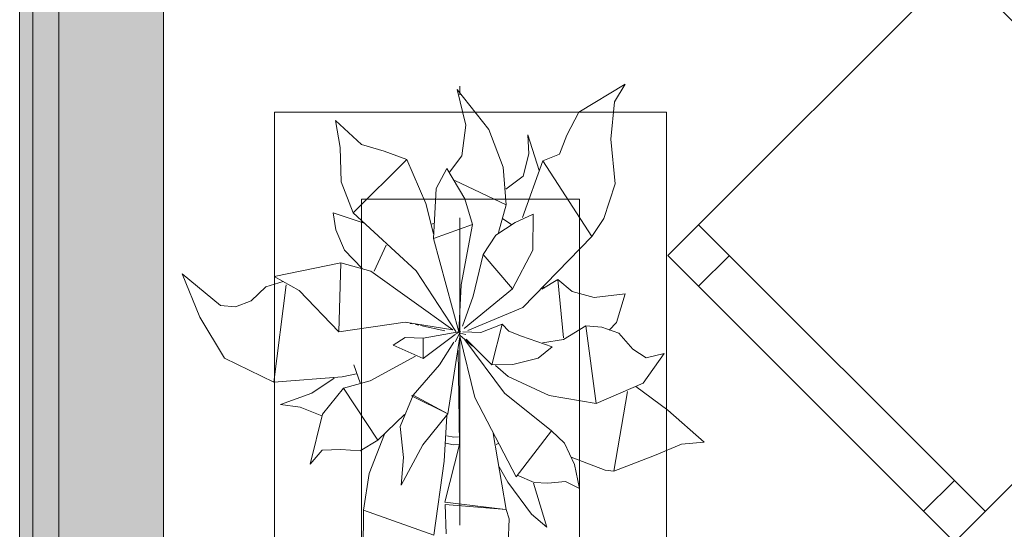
# Model space of a CAD drawing. Header units: millimetres. Extents: x 0 to 1184, y 0 to 836.
# Tile 59 of 86: x 81 to 92, y 587 to 593. Entities that reach past the tile are written whole.
import ezdxf
from ezdxf.xclip import XClip

# ---------------------------------------------------------------- set-up
doc = ezdxf.new("R2010")
doc.units = ezdxf.units.MM
doc.header["$MEASUREMENT"] = 0
doc.header["$XCLIPFRAME"] = 0
doc.linetypes.add('Штриховая', pattern=[5.644444, 2.822222, -2.822222])
doc.linetypes.add('Штрихпунктирная', pattern=[6.702778, 3.527778, -1.763889, 0, -1.411111])
for name, color, linetype in [('Интерьер - Мебель', 7, 'Continuous'), ('Конструктив - Стены наружние фасад', 7, 'Continuous'), ('Элемент Модели - Зона', 7, 'Continuous'), ('Элемент Модели - Оси', 7, 'Continuous')]:
    doc.layers.add(name, color=color, linetype=linetype)

# ---------------------------------------------------------------- blocks, each defined once
blk = doc.blocks.new('Чертеж_4_4', base_point=(-278.479, 89.564))
at = {"layer": 'Конструктив - Стены наружние фасад', "linetype": 'Continuous', "lineweight": 0, "true_color": 0x000000}
for points in [[(80.971, 630.564), (80.971, 512.189), (81.121, 512.189), (81.121, 630.564)], [(81.421, 626.564), (81.121, 626.564), (81.121, 512.189), (81.421, 512.189)], [(81.421, 626.564), (81.421, 512.189), (82.621, 512.189), (82.621, 626.564)]]:
    blk.add_hatch(color=18, dxfattribs=at).paths.add_polyline_path(points)
at = {"layer": 'Интерьер - Мебель', "color": 252, "linetype": 'Continuous', "lineweight": 5}
for p, q in [((87.386, 591.844), (87.921, 592.164)), ((87.386, 591.844), (87.921, 592.164)), ((87.796, 591.961), (87.921, 592.164)), ((87.796, 591.961), (87.921, 592.164)), ((85.99, 592.105), (86.091, 591.695)), ((85.99, 592.105), (86.354, 591.646)), ((85.99, 592.105), (86.091, 591.695)), ((85.99, 592.105), (86.354, 591.646)), ((87.755, 591.535), (87.796, 591.961)), ((87.755, 591.535), (87.796, 591.961)), ((87.25, 591.579), (87.386, 591.844)), ((87.25, 591.579), (87.386, 591.844)), ((84.595, 591.746), (84.649, 591.439)), ((84.595, 591.746), (84.895, 591.473)), ((84.595, 591.746), (84.649, 591.439)), ((84.595, 591.746), (84.895, 591.473)), ((86.046, 591.341), (86.091, 591.695)), ((86.046, 591.341), (86.091, 591.695)), ((86.354, 591.646), (86.52, 591.213)), ((86.354, 591.646), (86.52, 591.213)), ((86.803, 591.583), (86.813, 591.366)), ((86.803, 591.583), (86.932, 591.175)), ((86.803, 591.583), (86.813, 591.366)), ((86.803, 591.583), (86.932, 591.175)), ((87.164, 591.36), (87.25, 591.579)), ((87.164, 591.36), (87.25, 591.579)), ((87.755, 591.535), (87.805, 591.02)), ((87.755, 591.535), (87.805, 591.02)), ((84.649, 591.439), (84.661, 591.044)), ((84.649, 591.439), (84.661, 591.044)), ((84.895, 591.473), (85.153, 591.394)), ((84.895, 591.473), (85.153, 591.394)), ((85.153, 591.394), (85.415, 591.301)), ((85.153, 591.394), (85.415, 591.301)), ((84.797, 590.69), (85.415, 591.301)), ((84.797, 590.69), (85.415, 591.301)), ((85.415, 591.301), (85.632, 590.795)), ((85.415, 591.301), (85.632, 590.795)), ((85.904, 591.156), (86.046, 591.341)), ((85.904, 591.156), (86.046, 591.341)), ((86.743, 590.636), (86.975, 591.285)), ((86.743, 590.636), (86.975, 591.285)), ((86.748, 591.108), (86.813, 591.366)), ((86.748, 591.108), (86.813, 591.366)), ((86.975, 591.285), (87.164, 591.36)), ((86.975, 591.285), (87.164, 591.36)), ((86.975, 591.285), (87.536, 590.417)), ((86.975, 591.285), (87.536, 590.417)), ((85.752, 590.966), (85.872, 591.196)), ((85.752, 590.966), (85.872, 591.196)), ((85.872, 591.196), (86.079, 590.85)), ((85.872, 591.196), (86.079, 590.85)), ((86.52, 591.213), (86.552, 590.78)), ((86.52, 591.213), (86.552, 590.78)), ((84.661, 591.044), (84.797, 590.69)), ((84.661, 591.044), (84.797, 590.69)), ((85.965, 591.06), (86.552, 590.78)), ((85.965, 591.06), (86.552, 590.78)), ((86.549, 590.958), (86.748, 591.108)), ((86.549, 590.958), (86.748, 591.108)), ((85.718, 590.395), (85.752, 590.966)), ((85.718, 590.395), (85.752, 590.966)), ((87.673, 590.623), (87.805, 591.02)), ((87.673, 590.623), (87.805, 591.02)), ((86.079, 590.85), (86.167, 590.553)), ((86.079, 590.85), (86.167, 590.553)), ((84.568, 590.69), (84.598, 590.493)), ((84.568, 590.69), (84.923, 590.571)), ((84.568, 590.69), (84.598, 590.493)), ((84.568, 590.69), (84.923, 590.571)), ((84.797, 590.69), (85.52, 590.021)), ((84.797, 590.69), (85.52, 590.021)), ((85.632, 590.795), (85.721, 590.447)), ((85.632, 590.795), (85.721, 590.447)), ((86.464, 590.463), (86.552, 590.78)), ((86.464, 590.463), (86.552, 590.78)), ((86.434, 590.432), (86.656, 590.578)), ((86.434, 590.432), (86.656, 590.578)), ((86.517, 590.621), (86.614, 590.554)), ((86.517, 590.621), (86.614, 590.554)), ((86.656, 590.578), (86.865, 590.674)), ((86.656, 590.578), (86.865, 590.674)), ((86.858, 590.258), (86.865, 590.674)), ((86.858, 590.258), (86.865, 590.674)), ((87.536, 590.417), (87.673, 590.623)), ((87.536, 590.417), (87.673, 590.623)), ((84.598, 590.493), (84.697, 590.259)), ((84.598, 590.493), (84.697, 590.259)), ((85.69, 590.556), (85.727, 590.568)), ((85.69, 590.556), (85.727, 590.568)), ((85.718, 590.395), (86.167, 590.553)), ((85.718, 590.395), (86.167, 590.553)), ((86.037, 589.863), (86.167, 590.553)), ((86.037, 589.863), (86.167, 590.553)), ((85.718, 590.395), (86.009, 589.322)), ((85.718, 590.395), (86.009, 589.322)), ((86.289, 590.209), (86.434, 590.432)), ((86.289, 590.209), (86.434, 590.432)), ((86.745, 589.603), (87.536, 590.417)), ((86.745, 589.603), (87.536, 590.417)), ((84.697, 590.259), (84.903, 590.049)), ((84.697, 590.259), (84.903, 590.049)), ((85.039, 590.017), (85.177, 590.318)), ((85.039, 590.017), (85.177, 590.318)), ((86.627, 589.816), (86.858, 590.258)), ((86.627, 589.816), (86.858, 590.258)), ((86.174, 589.73), (86.289, 590.209)), ((86.174, 589.73), (86.289, 590.209)), ((86.289, 590.209), (86.627, 589.816)), ((86.289, 590.209), (86.627, 589.816)), ((83.892, 589.957), (84.655, 590.113)), ((83.892, 589.957), (84.655, 590.113)), ((84.632, 589.324), (84.655, 590.113)), ((84.632, 589.324), (84.655, 590.113)), ((84.655, 590.113), (85.002, 590.018)), ((84.655, 590.113), (85.002, 590.018)), ((85.002, 590.018), (85.943, 589.346)), ((85.002, 590.018), (85.943, 589.346)), ((85.52, 590.021), (85.977, 589.328)), ((85.52, 590.021), (85.977, 589.328)), ((82.836, 589.987), (83.038, 589.491)), ((82.836, 589.987), (83.275, 589.626)), ((82.836, 589.987), (83.038, 589.491)), ((82.836, 589.987), (83.275, 589.626)), ((83.797, 589.838), (83.994, 589.901)), ((83.797, 589.838), (83.994, 589.901)), ((83.892, 589.957), (84.18, 589.798)), ((83.892, 589.957), (84.18, 589.798)), ((86.962, 589.814), (87.147, 589.923)), ((86.962, 589.814), (87.147, 589.923)), ((87.147, 589.923), (87.21, 589.255)), ((87.147, 589.923), (87.31, 589.784)), ((87.147, 589.923), (87.21, 589.255)), ((87.147, 589.923), (87.31, 589.784)), ((83.626, 589.68), (83.797, 589.838)), ((83.626, 589.68), (83.797, 589.838)), ((83.887, 588.745), (84.028, 589.862)), ((83.887, 588.745), (84.028, 589.862)), ((84.18, 589.798), (84.632, 589.324)), ((84.18, 589.798), (84.632, 589.324)), ((86.009, 589.322), (86.037, 589.863)), ((86.009, 589.322), (86.037, 589.863)), ((86.071, 589.359), (86.627, 589.816)), ((86.071, 589.359), (86.627, 589.816)), ((86.977, 589.846), (86.985, 589.821)), ((86.977, 589.846), (86.985, 589.821)), ((83.448, 589.608), (83.626, 589.68)), ((83.448, 589.608), (83.626, 589.68)), ((86.053, 589.387), (86.174, 589.73)), ((86.053, 589.387), (86.174, 589.73)), ((87.31, 589.784), (87.565, 589.718)), ((87.31, 589.784), (87.565, 589.718)), ((87.565, 589.718), (87.919, 589.758)), ((87.565, 589.718), (87.919, 589.758)), ((87.82, 589.431), (87.919, 589.758)), ((87.82, 589.431), (87.919, 589.758)), ((83.275, 589.626), (83.448, 589.608)), ((83.275, 589.626), (83.448, 589.608)), ((86.112, 589.336), (86.745, 589.603)), ((86.112, 589.336), (86.745, 589.603)), ((83.038, 589.491), (83.32, 589.021)), ((83.038, 589.491), (83.32, 589.021)), ((84.632, 589.324), (85.393, 589.435)), ((84.632, 589.324), (85.393, 589.435)), ((85.393, 589.435), (85.943, 589.346)), ((85.393, 589.435), (85.943, 589.346)), ((85.396, 589.432), (85.406, 589.43)), ((85.396, 589.432), (85.406, 589.43)), ((85.454, 589.42), (85.474, 589.415)), ((85.454, 589.42), (85.474, 589.415)), ((85.512, 589.407), (85.551, 589.399)), ((85.512, 589.407), (85.551, 589.399)), ((85.57, 589.394), (85.85, 589.333)), ((85.57, 589.394), (85.85, 589.333)), ((86.263, 589.315), (86.509, 589.409)), ((86.263, 589.315), (86.509, 589.409)), ((86.391, 588.943), (86.509, 589.409)), ((86.391, 588.943), (86.509, 589.409)), ((86.509, 589.409), (86.586, 589.33)), ((86.509, 589.409), (86.586, 589.33)), ((87.21, 589.235), (87.466, 589.391)), ((87.21, 589.235), (87.466, 589.391)), ((87.466, 589.391), (87.585, 588.5)), ((87.466, 589.391), (87.65, 589.377)), ((87.466, 589.391), (87.585, 588.5)), ((87.466, 589.391), (87.65, 589.377)), ((87.65, 589.377), (87.846, 589.307)), ((87.65, 589.377), (87.846, 589.307)), ((87.734, 589.342), (87.82, 589.431)), ((87.734, 589.342), (87.82, 589.431)), ((85.256, 589.17), (85.394, 589.258)), ((85.256, 589.17), (85.394, 589.258)), ((85.394, 589.258), (85.601, 589.251)), ((85.394, 589.258), (85.601, 589.251)), ((85.601, 589.251), (86.009, 589.322)), ((85.601, 589.251), (86.009, 589.322)), ((85.601, 589.251), (85.603, 589.015)), ((85.601, 589.251), (85.603, 589.015)), ((85.603, 589.015), (85.969, 589.292)), ((85.603, 589.015), (85.969, 589.292)), ((85.884, 588.382), (86.022, 589.266)), ((85.884, 588.382), (86.022, 589.266)), ((85.967, 589.206), (86.031, 589.326)), ((85.967, 589.206), (86.031, 589.326)), ((85.974, 589.295), (86.031, 589.326)), ((85.974, 589.295), (86.031, 589.326)), ((85.984, 589.318), (86.004, 589.313)), ((85.984, 589.318), (86.004, 589.313)), ((85.999, 589.315), (86.009, 589.322)), ((85.999, 589.315), (86.009, 589.322)), ((86.021, 589.274), (86.194, 588.57)), ((86.021, 589.274), (86.194, 588.57)), ((86.023, 589.309), (86.092, 589.292)), ((86.023, 589.309), (86.092, 589.292)), ((86.023, 589.285), (86.169, 589.159)), ((86.023, 589.285), (86.169, 589.159)), ((86.056, 589.321), (86.263, 589.315)), ((86.056, 589.321), (86.263, 589.315)), ((86.079, 589.229), (86.533, 588.62)), ((86.079, 589.229), (86.533, 588.62)), ((86.093, 589.239), (86.391, 588.943)), ((86.093, 589.239), (86.391, 588.943)), ((86.586, 589.33), (86.731, 589.274)), ((86.586, 589.33), (86.731, 589.274)), ((86.731, 589.274), (87.083, 589.15)), ((86.731, 589.274), (87.083, 589.15)), ((86.972, 589.198), (87.21, 589.235)), ((86.972, 589.198), (87.21, 589.235)), ((87.846, 589.307), (88.007, 589.122)), ((87.846, 589.307), (88.007, 589.122)), ((85.256, 589.17), (85.603, 589.015)), ((85.256, 589.17), (85.603, 589.015)), ((85.788, 588.942), (85.954, 589.205)), ((85.788, 588.942), (85.954, 589.205)), ((86.002, 589.111), (86.02, 588.03)), ((86.002, 589.111), (86.02, 588.03)), ((86.922, 589.022), (87.083, 589.15)), ((86.922, 589.022), (87.083, 589.15)), ((88.007, 589.122), (88.161, 589.024)), ((88.007, 589.122), (88.161, 589.024)), ((83.32, 589.021), (83.887, 588.745)), ((83.32, 589.021), (83.887, 588.745)), ((84.994, 588.761), (85.512, 589.043)), ((84.994, 588.761), (85.512, 589.043)), ((86.632, 588.947), (86.922, 589.022)), ((86.632, 588.947), (86.922, 589.022)), ((88.127, 588.732), (88.367, 589.075)), ((88.127, 588.732), (88.367, 589.075)), ((88.161, 589.024), (88.367, 589.075)), ((88.161, 589.024), (88.367, 589.075)), ((84.807, 588.945), (84.878, 588.738)), ((84.807, 588.945), (84.878, 588.738)), ((85.488, 588.595), (85.788, 588.942)), ((85.488, 588.595), (85.788, 588.942)), ((86.391, 588.943), (86.632, 588.947)), ((86.391, 588.943), (86.632, 588.947)), ((86.43, 588.936), (86.577, 588.811)), ((86.43, 588.936), (86.577, 588.811)), ((83.887, 588.745), (84.671, 588.805)), ((83.887, 588.745), (84.671, 588.805)), ((84.324, 588.62), (84.579, 588.792)), ((84.324, 588.62), (84.579, 588.792)), ((84.671, 588.805), (84.836, 588.839)), ((84.671, 588.805), (84.836, 588.839)), ((86.577, 588.811), (87.046, 588.593)), ((86.577, 588.811), (87.046, 588.593)), ((84.448, 588.379), (84.686, 588.677)), ((84.448, 588.379), (84.686, 588.677)), ((84.686, 588.677), (84.994, 588.761)), ((84.686, 588.677), (84.994, 588.761)), ((84.686, 588.677), (85.08, 588.08)), ((84.686, 588.677), (85.08, 588.08)), ((87.585, 588.5), (88.127, 588.732)), ((87.585, 588.5), (88.127, 588.732)), ((88.043, 588.697), (88.41, 588.425)), ((88.043, 588.697), (88.41, 588.425)), ((83.966, 588.49), (84.324, 588.62)), ((83.966, 588.49), (84.324, 588.62)), ((85.336, 588.236), (85.488, 588.595)), ((85.336, 588.236), (85.488, 588.595)), ((85.466, 588.588), (85.488, 588.595)), ((85.466, 588.588), (85.488, 588.595)), ((85.466, 588.588), (85.884, 588.382)), ((85.466, 588.588), (85.884, 588.382)), ((85.488, 588.595), (85.884, 588.382)), ((85.488, 588.595), (85.884, 588.382)), ((86.194, 588.57), (86.667, 587.66)), ((86.194, 588.57), (86.667, 587.66)), ((86.533, 588.62), (87.073, 588.188)), ((86.533, 588.62), (87.073, 588.188)), ((87.046, 588.593), (87.585, 588.5)), ((87.046, 588.593), (87.585, 588.5)), ((87.788, 587.724), (87.945, 588.636)), ((87.788, 587.724), (87.945, 588.636)), ((83.966, 588.49), (84.19, 588.459)), ((83.966, 588.49), (84.19, 588.459)), ((84.19, 588.459), (84.437, 588.358)), ((84.19, 588.459), (84.437, 588.358)), ((84.306, 587.803), (84.448, 588.379)), ((84.306, 587.803), (84.448, 588.379)), ((85.08, 588.08), (85.387, 588.374)), ((85.08, 588.08), (85.387, 588.374)), ((85.599, 588.025), (85.884, 588.382)), ((85.599, 588.025), (85.884, 588.382)), ((85.844, 587.838), (85.872, 588.358)), ((85.844, 587.838), (85.872, 588.358)), ((88.41, 588.425), (88.827, 588.057)), ((88.41, 588.425), (88.827, 588.057)), ((85.336, 588.236), (85.376, 587.88)), ((85.336, 588.236), (85.376, 587.88)), ((84.981, 587.695), (85.157, 588.15)), ((84.981, 587.695), (85.157, 588.15)), ((85.871, 588.128), (85.952, 588.112)), ((85.871, 588.128), (85.952, 588.112)), ((85.952, 588.112), (86.008, 588.116)), ((85.952, 588.112), (86.008, 588.116)), ((86.403, 588.155), (86.554, 587.284)), ((86.403, 588.155), (86.554, 587.284)), ((86.667, 587.66), (87.073, 588.188)), ((86.667, 587.66), (87.073, 588.188)), ((87.073, 588.188), (87.224, 588.045)), ((87.073, 588.188), (87.224, 588.045)), ((84.877, 587.956), (85.08, 588.08)), ((84.877, 587.956), (85.08, 588.08)), ((85.348, 587.561), (85.599, 588.025)), ((85.348, 587.561), (85.599, 588.025)), ((85.848, 587.368), (86.02, 588.03)), ((85.848, 587.368), (86.02, 588.03)), ((85.86, 588.043), (85.948, 588.025)), ((85.86, 588.043), (85.948, 588.025)), ((85.948, 588.025), (86.015, 588.029)), ((85.948, 588.025), (86.015, 588.029)), ((86.44, 588.028), (86.46, 588.04)), ((86.44, 588.028), (86.46, 588.04)), ((87.224, 588.045), (87.337, 587.8)), ((87.224, 588.045), (87.337, 587.8)), ((88.256, 587.903), (88.567, 588.032)), ((88.256, 587.903), (88.567, 588.032)), ((88.567, 588.032), (88.827, 588.057)), ((88.567, 588.032), (88.827, 588.057)), ((84.306, 587.803), (84.441, 587.964)), ((84.306, 587.803), (84.441, 587.964)), ((84.441, 587.964), (84.656, 587.974)), ((84.441, 587.964), (84.656, 587.974)), ((84.656, 587.974), (84.877, 587.956)), ((84.656, 587.974), (84.877, 587.956)), ((85.348, 587.561), (85.376, 587.88)), ((85.348, 587.561), (85.376, 587.88)), ((87.3, 587.883), (87.689, 587.736)), ((87.3, 587.883), (87.689, 587.736)), ((87.788, 587.724), (88.256, 587.903)), ((87.788, 587.724), (88.256, 587.903)), ((85.724, 586.988), (85.844, 587.838)), ((85.724, 586.988), (85.844, 587.838)), ((86.473, 587.772), (86.571, 587.599)), ((86.473, 587.772), (86.571, 587.599)), ((87.337, 587.8), (87.396, 587.524)), ((87.337, 587.8), (87.396, 587.524)), ((84.915, 587.275), (84.981, 587.695)), ((84.915, 587.275), (84.981, 587.695)), ((86.68, 587.677), (86.874, 587.593)), ((86.68, 587.677), (86.874, 587.593)), ((87.689, 587.736), (87.788, 587.724)), ((87.689, 587.736), (87.788, 587.724)), ((86.571, 587.599), (86.844, 587.229)), ((86.571, 587.599), (86.844, 587.229)), ((86.869, 587.587), (87.021, 587.079)), ((86.869, 587.587), (87.021, 587.079)), ((86.874, 587.593), (87.033, 587.585)), ((86.874, 587.593), (87.033, 587.585)), ((87.033, 587.585), (87.234, 587.605)), ((87.033, 587.585), (87.234, 587.605)), ((87.234, 587.605), (87.396, 587.524)), ((87.234, 587.605), (87.396, 587.524)), ((85.848, 587.368), (86.516, 587.289)), ((85.848, 587.368), (86.516, 587.289)), ((85.854, 587.34), (85.866, 587.004)), ((85.854, 587.34), (86.554, 587.284)), ((85.854, 587.34), (85.866, 587.004)), ((85.854, 587.34), (86.554, 587.284)), ((84.911, 586.787), (84.915, 587.275)), ((84.911, 586.787), (84.915, 587.275)), ((84.915, 587.275), (85.724, 586.988)), ((84.915, 587.275), (85.724, 586.988)), ((86.554, 587.284), (86.589, 587.177)), ((86.554, 587.284), (86.589, 587.177)), ((86.844, 587.229), (87.021, 587.079)), ((86.844, 587.229), (87.021, 587.079)), ((86.578, 586.893), (86.589, 587.177)), ((86.578, 586.893), (86.589, 587.177))]:
    blk.add_line(p, q, dxfattribs=at)
at = {"layer": 'Интерьер - Мебель', "color": 7, "linetype": 'Continuous', "lineweight": 15}
for p, q in [((83.895, 591.844), (83.895, 576.844)), ((88.395, 591.844), (83.895, 591.844)), ((88.395, 576.844), (88.395, 591.844)), ((84.895, 590.844), (84.895, 577.844)), ((87.395, 590.844), (84.895, 590.844)), ((87.395, 577.844), (87.395, 590.844)), ((92.05, 587.264), (88.762, 590.552)), ((89.116, 590.198), (88.762, 589.845)), ((91.697, 587.617), (91.343, 587.264))]:
    blk.add_line(p, q, dxfattribs=at)
at = {"layer": 'Интерьер - Мебель', "color": 7, "linetype": 'Continuous', "lineweight": 15, "flags": 128}
blk.add_lwpolyline([(95.02, 590.234), (91.732, 593.522), (88.409, 590.198), (91.697, 586.91)], close=True, dxfattribs=at)
at = {"layer": 'Конструктив - Стены наружние фасад', "color": 251, "linetype": 'Continuous', "lineweight": 20, "true_color": 0x575757}
for p, q in [((81.121, 512.189), (81.121, 626.564)), ((81.421, 512.189), (81.421, 626.564))]:
    blk.add_line(p, q, dxfattribs=at)
at = {"layer": 'Конструктив - Стены наружние фасад', "color": 251, "linetype": 'Continuous', "lineweight": 20, "true_color": 0x575757, "flags": 128}
for points in [[(80.971, 630.564), (80.971, 512.189)], [(82.621, 513.414), (82.621, 626.564)]]:
    blk.add_lwpolyline(points, dxfattribs=at)
at = {"layer": 'Элемент Модели - Зона', "color": 7, "linetype": 'Штриховая', "lineweight": 15, "flags": 128}
blk.add_lwpolyline([(82.621, 541.138), (82.621, 539.138), (83.021, 539.138), (83.021, 542.564), (89.021, 542.564), (89.021, 539.564), (168.521, 539.564), (168.521, 542.564), (174.521, 542.564), (174.521, 539.564), (258.521, 539.564), (258.521, 542.564), (264.521, 542.564), (264.521, 539.138), (331.772, 539.138), (331.772, 631.689), (331.877, 631.689), (331.877, 686.864), (327.321, 686.864), (327.321, 720.364), (324.521, 720.364), (324.521, 722.764), (348.321, 722.764), (348.321, 734.564), (280.721, 734.564), (280.721, 722.764), (309.521, 722.764), (309.521, 720.364), (301.521, 720.364), (301.521, 615.564), (207.521, 615.564), (207.521, 626.564), (82.621, 626.564), (82.621, 626.064)], close=True, dxfattribs=at)
at = {"layer": 'Элемент Модели - Оси', "color": 7, "linetype": 'Штрихпунктирная', "lineweight": 15}
blk.add_line((86.021, 828.727), (86.021, 151.766), dxfattribs=at)

msp = doc.modelspace()

# ---------------------------------------------------------------- block references
at = {"color": 161, "linetype": 'Continuous', "lineweight": 40, "true_color": 0x83aefe}
ref = msp.add_blockref('Чертеж_4_4', (-278.479, 89.564), dxfattribs=at)
XClip(ref).set_block_clipping_path([(57.3201676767, 151.7660533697), (1181.0522393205, 828.727105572)])

doc.saveas('drawing.dxf')
